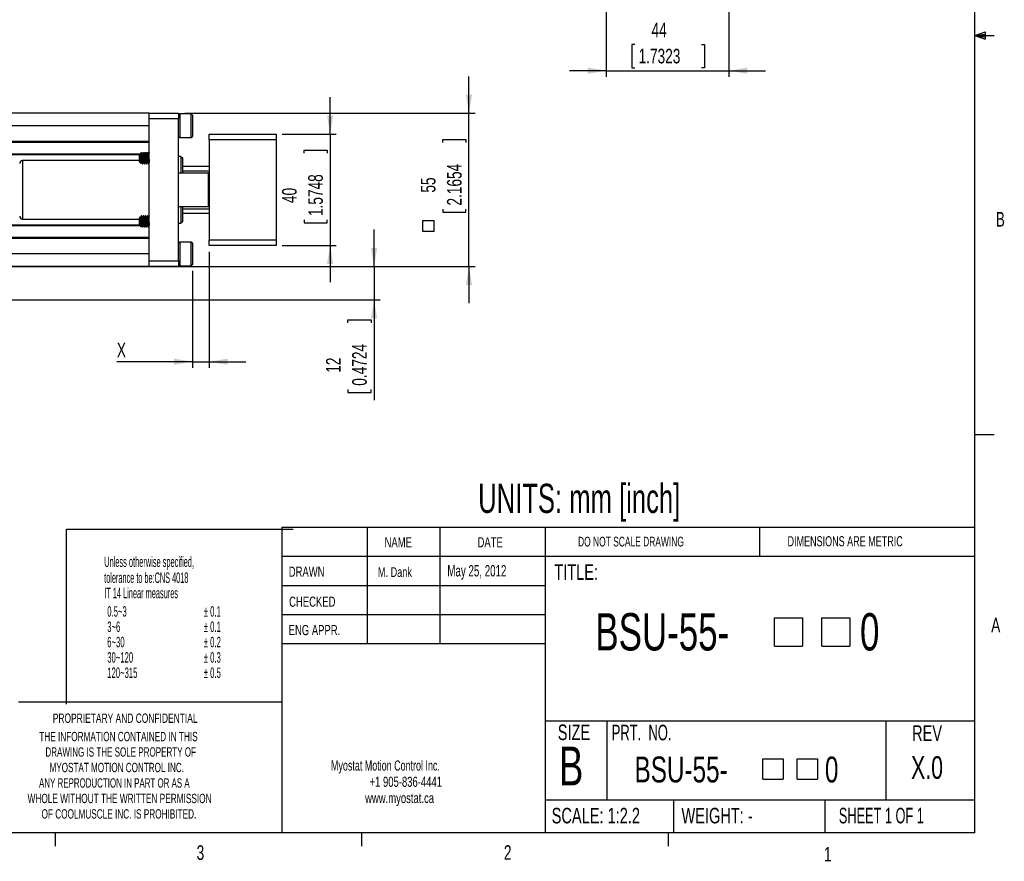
# Model space of a CAD drawing. Extents: x 11 to 421, y 5 to 275.
# Tile 7 of 9: x 260 to 421, y 5 to 143. Entities that reach past the tile are written whole.
import ezdxf
from ezdxf.enums import TextEntityAlignment as Align

# ---------------------------------------------------------------- set-up
doc = ezdxf.new("R2010")
doc.units = 0
doc.layers.get('0').update_dxf_attribs({"linetype": 'CONTINUOUS'})
doc.layers.add('FORMAT', color=7, linetype='CONTINUOUS')
doc.dimstyles.new('SLDDIMSTYLE3', dxfattribs={"dimtxt": 2.38125, "dimasz": 3, "dimexe": 0, "dimexo": 0.0625, "dimgap": 0.595313, "dimtad": 1, "dimlfac": 2.2, "dimrnd": 1e-09, "dimzin": 12, "dimsah": 1, "dimcen": 0.09, "dimazin": 3, "dimtfac": 1, "dimtmove": 0, "dimatfit": 3})

# ---------------------------------------------------------------- blocks, each defined once
blk = doc.blocks.new('SW_NOTE_0')
at = {"color": 0, "linetype": 'CONTINUOUS'}
for s, width, p in [('Myostat Motion Control Inc.', 0.661111, (0, 0)), ('+1 905-836-4441', 0.7, (6.29, -2.65)), ('www.myostat.ca', 0.7, (5.56, -5.3))]:
    blk.add_text(s, height=1.651, dxfattribs=dict(at, width=width)).set_placement(p, align=Align.BOTTOM_LEFT)
blk = doc.blocks.new('SW_NOTE_1')
at = {"color": 0, "linetype": 'CONTINUOUS'}
for s, width, p in [('THE INFORMATION CONTAINED IN THIS', 0.657576, (0, 0)), ('DRAWING IS THE SOLE PROPERTY OF', 0.643548, (1, -2.52)), ('MYOSTAT MOTION CONTROL INC. ', 0.65, (1.67, -5.05)), ('ANY REPRODUCTION IN PART OR AS A', 0.634375, (-0.04, -7.57)), ('WHOLE WITHOUT THE WRITTEN PERMISSION', 0.661111, (-1.91, -10.1)), ('OF COOLMUSCLE INC. IS PROHIBITED.', 0.657576, (0.37, -12.62))]:
    blk.add_text(s, height=1.524, dxfattribs=dict(at, width=width)).set_placement(p, align=Align.BOTTOM_LEFT)
blk = doc.blocks.new('SW_SYMBOL_MOD_BOX')
at = {"color": 0, "linetype": 'CONTINUOUS'}
for p, q in [((200, 200), (200, 800)), ((200, 800), (800, 800)), ((800, 800), (800, 200)), ((200, 200), (800, 200))]:
    blk.add_line(p, q, dxfattribs=at)
blk = doc.blocks.new('SW_NOTE_2')
at = {"color": 0, "linetype": 'CONTINUOUS', "xscale": 0.0076326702, "yscale": 0.0076326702, "zscale": 0.0076326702}
for p in [(27.68, 1.02), (35.42, 1.02)]:
    blk.add_blockref('SW_SYMBOL_MOD_BOX', p, dxfattribs=at)
at = {"color": 0, "linetype": 'CONTINUOUS', "width": 0.7}
for s, height, p in [('BSU-55-', 6.085, (0, 0)), ('0', 6.09, (43.17, 0))]:
    blk.add_text(s, height=height, dxfattribs=at).set_placement(p, align=Align.BOTTOM_LEFT)
blk = doc.blocks.new('SW_NOTE_3')
at = {"color": 0, "linetype": 'CONTINUOUS', "xscale": 0.0055510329, "yscale": 0.0055510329, "zscale": 0.0055510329}
for p in [(19.8, 0.68), (25.43, 0.68)]:
    blk.add_blockref('SW_SYMBOL_MOD_BOX', p, dxfattribs=at)
at = {"color": 0, "linetype": 'CONTINUOUS', "width": 0.7}
for s, height, p in [('BSU-55-', 4.233, (0, 0)), ('0', 4.23, (31.06, 0))]:
    blk.add_text(s, height=height, dxfattribs=at).set_placement(p, align=Align.BOTTOM_LEFT)
blk = doc.blocks.new('*D19')
at = {"color": 7, "linetype": 'CONTINUOUS'}
for p, q in [((310.8, 123.96), (310.8, 129.96)), ((302.97, 123.96), (311.8, 123.96)), ((310.8, 123.96), (310.8, 105.78)), ((306.54, 120.87), (306.54, 121.35)), ((306.54, 121.35), (310.32, 121.35)), ((310.32, 121.35), (310.32, 120.87)), ((306.54, 109.99), (306.54, 109.51)), ((306.54, 109.51), (310.32, 109.51)), ((310.32, 109.51), (310.32, 109.99)), ((302.97, 105.78), (311.8, 105.78)), ((310.8, 105.78), (310.8, 99.78))]:
    blk.add_line(p, q, dxfattribs=at)
for points in [[(310.8, 123.96), (311.3, 126.96), (310.3, 126.96)], [(310.8, 105.78), (310.3, 102.78), (311.3, 102.78)]]:
    blk.add_solid(points, dxfattribs=at)
at = {"color": 7, "linetype": 'CONTINUOUS', "width": 0.7}
for s, p in [('1.5748', (310.32, 110.59, -8.57)), ('40', (306.05, 112.71, -8.57))]:
    blk.add_text(s, height=2.381, rotation=90, dxfattribs=at).set_placement(p, align=Align.BOTTOM_LEFT)
blk = doc.blocks.new('*D20')
at = {"color": 7, "linetype": 'CONTINUOUS'}
for p, q in [((333.45, 127.37), (333.45, 133.37)), ((287.07, 127.37), (334.45, 127.37)), ((333.45, 102.37), (333.45, 127.37)), ((329.18, 122.57), (329.18, 123.06)), ((329.18, 123.06), (332.96, 123.06)), ((332.96, 123.06), (332.96, 122.57)), ((329.18, 111.69), (329.18, 111.21)), ((329.18, 111.21), (332.96, 111.21)), ((332.96, 111.21), (332.96, 111.69)), ((287.07, 102.37), (334.45, 102.37)), ((333.45, 102.37), (333.45, 96.37))]:
    blk.add_line(p, q, dxfattribs=at)
for points in [[(333.45, 127.37), (333.95, 130.37), (332.95, 130.37)], [(333.45, 102.37), (332.95, 99.37), (333.95, 99.37)]]:
    blk.add_solid(points, dxfattribs=at)
at = {"color": 7, "linetype": 'CONTINUOUS', "xscale": 0.0030416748, "yscale": 0.0030416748, "zscale": 0.0030416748, "rotation": 90}
blk.add_blockref('SW_SYMBOL_MOD_BOX', (328.37, 107.44), dxfattribs=at)
at = {"color": 7, "linetype": 'CONTINUOUS', "width": 0.7}
for s, p in [('2.1654', (332.96, 112.3, -8.57)), ('55', (328.7, 114.41, -8.57))]:
    blk.add_text(s, height=2.381, rotation=90, dxfattribs=at).set_placement(p, align=Align.BOTTOM_LEFT)
blk = doc.blocks.new('*D21')
at = {"color": 7, "linetype": 'CONTINUOUS'}
for p, q in [((317.97, 102.37), (317.97, 108.37)), ((227.39, 102.37), (318.97, 102.37)), ((317.97, 102.37), (317.97, 96.91)), ((227.39, 96.91), (318.97, 96.91)), ((317.97, 96.91), (317.97, 80.58)), ((313.71, 93.18), (313.71, 93.67)), ((313.71, 93.67), (317.49, 93.67)), ((317.49, 93.67), (317.49, 93.18)), ((313.71, 82.3), (313.71, 81.82)), ((317.49, 81.82), (317.49, 82.3)), ((313.71, 81.82), (317.49, 81.82))]:
    blk.add_line(p, q, dxfattribs=at)
for points in [[(317.97, 102.37), (318.47, 105.37), (317.47, 105.37)], [(317.97, 96.91), (317.47, 93.91), (318.47, 93.91)]]:
    blk.add_solid(points, dxfattribs=at)
at = {"color": 7, "linetype": 'CONTINUOUS', "width": 0.7}
for s, p in [('0.4724', (317.49, 82.91, -8.57)), ('12', (313.23, 85.02, -8.57))]:
    blk.add_text(s, height=2.381, rotation=90, dxfattribs=at).set_placement(p, align=Align.BOTTOM_LEFT)
blk = doc.blocks.new('*D28')
at = {"color": 7, "linetype": 'CONTINUOUS'}
for p, q in [((291.07, 104.78), (291.07, 85.83)), ((288.34, 101.68), (288.34, 85.83)), ((288.34, 86.83), (276.01, 86.83)), ((288.34, 86.83), (291.07, 86.83)), ((291.07, 86.83), (297.07, 86.83))]:
    blk.add_line(p, q, dxfattribs=at)
for points in [[(288.34, 86.83), (285.34, 87.33), (285.34, 86.33)], [(291.07, 86.83), (294.07, 86.33), (294.07, 87.33)]]:
    blk.add_solid(points, dxfattribs=at)
at = {"color": 7, "linetype": 'CONTINUOUS', "width": 0.7}
blk.add_text('X', height=2.38, dxfattribs=at).set_placement((276.01, 86.83, -8.57), align=Align.BOTTOM_LEFT)
blk = doc.blocks.new('*D30')
at = {"color": 7, "linetype": 'CONTINUOUS'}
for p, q in [((355.84, 157.24), (355.84, 133.3)), ((375.84, 157.24), (375.84, 133.3)), ((360.52, 138.56), (360.03, 138.56)), ((360.03, 138.56), (360.03, 134.78)), ((371.4, 138.56), (371.88, 138.56)), ((371.88, 138.56), (371.88, 134.78)), ((355.84, 134.3), (349.84, 134.3)), ((355.84, 134.3), (375.84, 134.3)), ((360.03, 134.78), (360.52, 134.78)), ((371.88, 134.78), (371.4, 134.78)), ((375.84, 134.3), (381.84, 134.3))]:
    blk.add_line(p, q, dxfattribs=at)
for points in [[(355.84, 134.3), (352.84, 134.8), (352.84, 133.8)], [(375.84, 134.3), (378.84, 133.8), (378.84, 134.8)]]:
    blk.add_solid(points, dxfattribs=at)
at = {"color": 7, "linetype": 'CONTINUOUS', "width": 0.7}
for s, p in [('44', (363.23, 139.05, 45.9)), ('1.7323', (361.12, 134.78, 45.9))]:
    blk.add_text(s, height=2.381, dxfattribs=at).set_placement(p, align=Align.BOTTOM_LEFT)

msp = doc.modelspace()

# ---------------------------------------------------------------- linework, layer by layer
at = {"color": 7, "linetype": 'CONTINUOUS'}
for p, q in [((415.9568, 9.9587), (415.9568, 270.3087)), ((415.9568, 140.0249), (417.6632, 140.6348)), ((415.9568, 140.0249), (417.6632, 140.2545)), ((415.9568, 140.0249), (419.1318, 140.0249)), ((415.9568, 140.0249), (417.6632, 139.4514)), ((415.9568, 140.0249), (417.6632, 139.7631)), ((417.6632, 140.6348), (417.6632, 139.4514)), ((281.2927, 127.3677), (84.4745, 127.3677)), ((281.2927, 126.4587), (281.2927, 127.3677)), ((281.2927, 127.3677), (286.0655, 127.3677)), ((286.0655, 127.3677), (286.0655, 126.4587)), ((286.2586, 127.2455), (286.0655, 127.0523)), ((288.145, 127.2455), (286.2586, 127.2455)), ((286.2586, 127.2455), (286.2586, 123.3818)), ((288.3382, 127.0523), (288.145, 127.2455)), ((288.145, 123.3818), (288.145, 127.2455)), ((288.3382, 127.0523), (288.3382, 123.575)), ((281.2927, 125.3223), (84.4745, 125.3223)), ((286.0655, 126.4587), (281.2927, 126.4587)), ((281.2927, 103.2768), (281.2927, 126.4587)), ((286.0655, 103.2768), (286.0655, 126.4587)), ((291.0655, 123.9587), (301.9745, 123.9587)), ((291.0655, 123.0496), (291.0655, 123.9587)), ((301.9745, 123.9587), (301.9745, 123.0496)), ((84.4745, 122.7996), (281.2927, 122.7996)), ((84.4745, 122.6632), (281.2927, 122.6632)), ((286.0655, 123.575), (286.2586, 123.3818)), ((286.2586, 123.3818), (288.145, 123.3818)), ((288.145, 123.3818), (288.3382, 123.575)), ((291.0655, 123.0496), (291.0655, 106.6859)), ((301.9745, 123.0496), (291.0655, 123.0496)), ((301.9745, 123.0496), (301.9745, 106.6859)), ((279.7798, 120.7087), (84.4745, 120.7087)), ((279.8143, 120.758), (279.7018, 120.5973)), ((279.7018, 119.781), (279.7018, 120.5973)), ((279.905, 120.8875), (279.8143, 120.758)), ((279.8474, 120.7072), (279.8226, 120.7499)), ((279.8806, 120.7128), (279.8442, 120.7128)), ((279.946, 120.831), (279.8976, 120.9145)), ((280.0397, 120.9194), (280, 120.9194)), ((280.1988, 120.7128), (280.1623, 120.7128)), ((280.2104, 120.9194), (280.1706, 120.9194)), ((280.2642, 120.8311), (280.2151, 120.9158)), ((280.3579, 120.9194), (280.3181, 120.9194)), ((280.517, 120.7128), (280.4805, 120.7128)), ((280.5286, 120.9194), (280.4888, 120.9194)), ((280.5824, 120.8311), (280.5333, 120.9158)), ((280.6761, 120.9194), (280.6363, 120.9194)), ((280.8352, 120.7128), (280.7987, 120.7128)), ((280.8468, 120.9194), (280.807, 120.9194)), ((280.9006, 120.8311), (280.8519, 120.915)), ((280.9943, 120.9194), (280.9545, 120.9194)), ((281.1534, 120.7128), (281.1169, 120.7128)), ((281.1649, 120.9194), (281.1252, 120.9194)), ((281.2187, 120.831), (281.1705, 120.9141)), ((281.2927, 120.9194), (281.2727, 120.9194)), ((279.7018, 119.6405), (260.6336, 119.6405)), ((279.7018, 119.4234), (279.7018, 119.781)), ((279.7018, 119.4234), (279.8982, 119.1429)), ((280, 119.3079), (280.0363, 119.3079)), ((280.1591, 119.1012), (280.1988, 119.1012)), ((280.3181, 119.3079), (280.3545, 119.3079)), ((280.4772, 119.1012), (280.517, 119.1012)), ((280.6363, 119.3079), (280.6727, 119.3079)), ((280.7954, 119.1012), (280.8352, 119.1012)), ((280.9545, 119.3079), (280.9908, 119.3079)), ((281.1136, 119.1012), (281.1534, 119.1012)), ((281.2727, 119.3079), (281.2927, 119.3079)), ((286.52, 120.3223), (286.0655, 120.3223)), ((286.52, 117.595), (286.52, 120.3223)), ((286.7473, 120.095), (286.52, 120.095)), ((286.7473, 117.595), (286.7473, 120.095)), ((290.9745, 117.595), (286.0655, 117.595)), ((286.7473, 118.7314), (291.0655, 118.7314)), ((286.7473, 117.9587), (291.0655, 117.9587)), ((291.0655, 117.5041), (290.9745, 117.595)), ((290.9745, 112.1405), (290.9745, 117.595)), ((286.0655, 112.1405), (290.9745, 112.1405)), ((286.52, 109.4132), (286.52, 112.1405)), ((286.7473, 109.6405), (286.7473, 112.1405)), ((286.7473, 111.7768), (291.0655, 111.7768)), ((291.0655, 111.0041), (286.7473, 111.0041)), ((290.9745, 112.1405), (291.0655, 112.2314)), ((260.6336, 110.095), (279.7018, 110.095)), ((279.8141, 110.4725), (279.7018, 110.3121)), ((279.7018, 109.4918), (279.7018, 110.3121)), ((279.7018, 109.1382), (279.7018, 109.4918)), ((279.8471, 110.4219), (279.8223, 110.4646)), ((279.8803, 110.4276), (279.8438, 110.4276)), ((280.0394, 110.6342), (279.9996, 110.6342)), ((280.1984, 110.4276), (280.1619, 110.4276)), ((280.3575, 110.6342), (280.3178, 110.6342)), ((280.5166, 110.4276), (280.4802, 110.4276)), ((280.6757, 110.6342), (280.6359, 110.6342)), ((280.8348, 110.4276), (280.7983, 110.4276)), ((280.9939, 110.6342), (280.9541, 110.6342)), ((281.153, 110.4276), (281.1165, 110.4276)), ((281.2927, 110.6342), (281.2723, 110.6342)), ((286.0655, 109.4132), (286.52, 109.4132)), ((286.52, 109.6405), (286.7473, 109.6405)), ((84.4745, 109.0268), (279.7798, 109.0268)), ((279.7018, 109.1382), (279.8984, 108.8575)), ((279.8984, 108.8575), (279.9274, 108.8161)), ((279.9274, 108.8234), (279.9214, 108.8825)), ((279.9996, 109.0227), (280.0359, 109.0227)), ((280.1587, 108.8161), (280.1984, 108.8161)), ((280.2124, 108.8161), (280.2522, 108.8161)), ((280.3178, 109.0227), (280.3541, 109.0227)), ((280.4769, 108.8161), (280.5166, 108.8161)), ((280.5306, 108.8161), (280.5704, 108.8161)), ((280.6359, 109.0227), (280.6723, 109.0227)), ((280.795, 108.8161), (280.8348, 108.8161)), ((280.8488, 108.8161), (280.8886, 108.8161)), ((280.9541, 109.0227), (280.9905, 109.0227)), ((281.1132, 108.8161), (281.153, 108.8161)), ((281.167, 108.8161), (281.2067, 108.8161)), ((281.1929, 108.8475), (281.2067, 108.8323)), ((281.2723, 109.0227), (281.2927, 109.0227)), ((281.2927, 107.0723), (84.4745, 107.0723)), ((281.2927, 106.9359), (84.4745, 106.9359)), ((286.2586, 106.3537), (286.0655, 106.1605)), ((288.145, 106.3537), (286.2586, 106.3537)), ((286.2586, 106.3537), (286.2586, 102.49)), ((288.3382, 106.1605), (288.145, 106.3537)), ((288.145, 102.49), (288.145, 106.3537)), ((288.3382, 106.1605), (288.3382, 102.6832)), ((291.0655, 106.6859), (301.9745, 106.6859)), ((291.0655, 105.7768), (291.0655, 106.6859)), ((301.9745, 106.6859), (301.9745, 105.7768)), ((281.2927, 104.4132), (84.4745, 104.4132)), ((301.9745, 105.7768), (291.0655, 105.7768)), ((281.2927, 103.2768), (286.0655, 103.2768)), ((281.2927, 102.3677), (281.2927, 103.2768)), ((286.0655, 103.2768), (286.0655, 102.3677)), ((281.2927, 102.3677), (226.3881, 102.3677)), ((286.0655, 102.3677), (281.2927, 102.3677)), ((286.0655, 102.6832), (286.2586, 102.49)), ((286.2586, 102.49), (288.145, 102.49)), ((288.145, 102.49), (288.3382, 102.6832)), ((415.9568, 74.9374), (419.1318, 74.9374)), ((302.9194, 59.8531), (415.9568, 59.8531)), ((302.9194, 59.8531), (302.9194, 9.9587)), ((316.8169, 59.8531), (316.8169, 40.8031)), ((328.7175, 59.8531), (328.7175, 40.8031)), ((345.8853, 59.8531), (345.8853, 9.9587)), ((380.921, 55.0906), (380.921, 59.8531)), ((302.9194, 55.0906), (415.9568, 55.0906)), ((302.9194, 50.3281), (345.8853, 50.3281)), ((302.9194, 45.5656), (345.8853, 45.5656)), ((345.8853, 40.8031), (302.9194, 40.8031)), ((302.9194, 31.2781), (259.9535, 31.2781)), ((345.8853, 28.2432), (415.9568, 28.2432)), ((355.9321, 28.2432), (355.9321, 15.366)), ((401.4296, 28.2432), (401.4296, 15.366)), ((345.8853, 15.366), (415.9568, 15.366)), ((366.793, 15.366), (366.793, 9.9587)), ((391.4795, 15.366), (391.4795, 9.9587)), ((415.9568, 9.9587), (15.9068, 9.9587)), ((265.9317, 9.9587), (265.9317, 7.8048)), ((315.9379, 9.9587), (315.9379, 7.8048)), ((365.9442, 9.9587), (365.9442, 7.8048))]:
    msp.add_line(p, q, dxfattribs=at)
at = {"color": 8, "linetype": 'CONTINUOUS'}
for p, q in [((279.7018, 120.5723), (84.4745, 120.5723)), ((260.6336, 119.6405), (260.6336, 118.2426)), ((260.6336, 118.2426), (260.6336, 110.095)), ((84.4745, 109.1632), (279.7018, 109.1632))]:
    msp.add_line(p, q, dxfattribs=at)
at = {"color": 7, "linetype": 'CONTINUOUS'}
for points in [[(279.9017, 119.1453), (279.9, 119.1418), (279.8903, 119.2211), (279.8812, 119.3889), (279.8715, 119.6248), (279.8618, 119.8924), (279.8526, 120.1688), (279.843, 120.4193), (279.8332, 120.609), (279.8241, 120.7274), (279.8146, 120.7578)], [(279.9954, 120.916), (279.935, 120.8121), (279.8773, 120.7128)], [(279.8806, 120.7112), (279.8812, 120.7127), (279.9007, 120.6569), (279.9201, 120.5041), (279.9412, 120.2705), (279.9597, 120.007), (279.9802, 119.7359), (280.0007, 119.5074), (280.0193, 119.3603), (280.0328, 119.3268)], [(279.9219, 120.7896), (279.9188, 120.8373), (279.9097, 120.893), (279.9082, 120.8852)], [(280, 120.9174), (280.0006, 120.9194), (280.02, 120.8472), (280.0394, 120.6494), (280.0605, 120.3471), (280.0791, 120.006), (280.0995, 119.6552), (280.12, 119.3594), (280.1386, 119.169), (280.1533, 119.1217)], [(280.0456, 120.8999), (280.0598, 120.8472), (280.0792, 120.6494), (280.1003, 120.3471), (280.1188, 120.006), (280.1393, 119.6552), (280.1598, 119.3594), (280.1784, 119.169), (280.1994, 119.1013), (280.2033, 119.1156)], [(280.1665, 120.7055), (280.1061, 120.8094), (280.0457, 120.9135)], [(280.1665, 120.9159), (280.1061, 120.8118), (280.1054, 120.8106)], [(280.3135, 120.916), (280.2532, 120.812), (280.1954, 120.7128)], [(280.1988, 120.7112), (280.1994, 120.7127), (280.2189, 120.6569), (280.2383, 120.5041), (280.2593, 120.2705), (280.2779, 120.007), (280.2984, 119.7359), (280.3189, 119.5074), (280.3375, 119.3603), (280.351, 119.3267)], [(280.2104, 120.9025), (280.2189, 120.9063), (280.2376, 120.7853)], [(280.3181, 120.9174), (280.3187, 120.9194), (280.3382, 120.8472), (280.3576, 120.6494), (280.3787, 120.3471), (280.3972, 120.006), (280.4177, 119.6552), (280.4382, 119.3594), (280.4568, 119.169), (280.4715, 119.1216)], [(280.3632, 120.9021), (280.378, 120.8472), (280.3974, 120.6494), (280.4184, 120.3471), (280.437, 120.006), (280.4575, 119.6552), (280.478, 119.3594), (280.4966, 119.169), (280.5176, 119.1013), (280.5225, 119.1195)], [(280.4842, 120.7065), (280.4237, 120.8105), (280.3633, 120.9146)], [(280.4847, 120.916), (280.4243, 120.8119), (280.4236, 120.8107)], [(280.6317, 120.9159), (280.5713, 120.812), (280.5136, 120.7128)], [(280.517, 120.7112), (280.5176, 120.7127), (280.537, 120.6569), (280.5565, 120.5041), (280.5775, 120.2705), (280.5961, 120.007), (280.6166, 119.7359), (280.6371, 119.5074), (280.6557, 119.3603), (280.6692, 119.3267)], [(280.5286, 120.9025), (280.537, 120.9063), (280.5558, 120.7853)], [(280.6363, 120.9174), (280.6369, 120.9194), (280.6564, 120.8472), (280.6758, 120.6494), (280.6968, 120.3471), (280.7154, 120.006), (280.7359, 119.6552), (280.7564, 119.3594), (280.775, 119.169), (280.7898, 119.1214)], [(280.6805, 120.9051), (280.6961, 120.8472), (280.7156, 120.6494), (280.7366, 120.3471), (280.7552, 120.006), (280.7757, 119.6552), (280.7962, 119.3594), (280.8148, 119.169), (280.8358, 119.1013), (280.841, 119.1206)], [(280.8015, 120.708), (280.741, 120.812), (280.6806, 120.916)], [(280.8029, 120.916), (280.7425, 120.8119), (280.7418, 120.8107)], [(280.9498, 120.9158), (280.8894, 120.8119), (280.8318, 120.7128)], [(280.8352, 120.7112), (280.8358, 120.7127), (280.8552, 120.6569), (280.8747, 120.5041), (280.8957, 120.2705), (280.9143, 120.007), (280.9348, 119.7359), (280.9553, 119.5074), (280.9738, 119.3603), (280.9874, 119.3266)], [(280.8468, 120.9025), (280.8552, 120.9063), (280.874, 120.7853)], [(280.9545, 120.9174), (280.9551, 120.9194), (280.9745, 120.8472), (280.994, 120.6494), (281.015, 120.3471), (281.0336, 120.006), (281.0541, 119.6552), (281.0746, 119.3594), (281.0932, 119.169), (281.108, 119.1213)], [(280.9989, 120.9046), (281.0143, 120.8472), (281.0338, 120.6494), (281.0548, 120.3471), (281.0734, 120.006), (281.0939, 119.6552), (281.1144, 119.3594), (281.1329, 119.169), (281.154, 119.1013), (281.1584, 119.1178)], [(281.1196, 120.7082), (281.0593, 120.8119), (280.999, 120.9158)], [(281.1211, 120.916), (281.0607, 120.812), (281.06, 120.8107)], [(281.2679, 120.9157), (281.2076, 120.8118), (281.15, 120.7128)], [(281.1534, 120.7112), (281.154, 120.7127), (281.1734, 120.6569), (281.1929, 120.5041), (281.2139, 120.2705), (281.2325, 120.007), (281.253, 119.7359), (281.2734, 119.5074), (281.292, 119.3603), (281.2927, 119.3585)], [(281.1649, 120.9025), (281.1734, 120.9063), (281.1921, 120.7853)], [(281.2727, 120.9174), (281.2733, 120.9194), (281.2927, 120.8472)], [(279.9101, 119.1475), (279.9457, 119.209), (280.0033, 119.3079)], [(280.0325, 119.3145), (280.0929, 119.2106), (280.1534, 119.1064)], [(280.2034, 119.1047), (280.2637, 119.2086), (280.3214, 119.3079)], [(280.3507, 119.3145), (280.4112, 119.2105), (280.4716, 119.1063)], [(280.5226, 119.1065), (280.5829, 119.2104), (280.6396, 119.3079)], [(280.6689, 119.3144), (280.7294, 119.2104), (280.7899, 119.1062)], [(280.8411, 119.1071), (280.9015, 119.2112), (280.9578, 119.3079)], [(280.9871, 119.3144), (281.0476, 119.2104), (281.1081, 119.1062)], [(281.1585, 119.1056), (281.219, 119.2098), (281.276, 119.3079)], [(279.9015, 108.8597), (279.9, 108.8563), (279.8903, 108.9335), (279.8812, 109.0995), (279.8715, 109.3343), (279.8618, 109.6013), (279.8526, 109.8779), (279.843, 110.1291), (279.8332, 110.3201), (279.8241, 110.4403), (279.8144, 110.473), (279.8143, 110.4724)], [(279.995, 110.6309), (279.9346, 110.5269), (279.8743, 110.4231)], [(279.8803, 110.4251), (279.8812, 110.4274), (279.9007, 110.3697), (279.9201, 110.2152), (279.9412, 109.9805), (279.9597, 109.7166), (279.9802, 109.446), (280.0007, 109.2186), (280.0193, 109.0731), (280.0323, 109.042)], [(279.9996, 110.631), (280.0006, 110.6341), (280.02, 110.5593), (280.0394, 110.3594), (280.0605, 110.0556), (280.0791, 109.7141), (280.0995, 109.3638), (280.12, 109.0696), (280.1386, 108.8813), (280.1529, 108.8371)], [(280.0452, 110.6153), (280.0598, 110.5593), (280.0792, 110.3594), (280.1003, 110.0556), (280.1188, 109.7141), (280.1393, 109.3638), (280.1598, 109.0696), (280.1784, 108.8813), (280.1994, 108.8162), (280.2029, 108.8296)], [(280.1661, 110.4203), (280.1057, 110.5242), (280.0453, 110.6283)], [(280.3132, 110.6308), (280.2528, 110.5269), (280.1924, 110.4231)], [(280.1984, 110.4251), (280.1994, 110.4274), (280.2189, 110.3697), (280.2383, 110.2152), (280.2593, 109.9805), (280.2779, 109.7166), (280.2984, 109.446), (280.3189, 109.2186), (280.3375, 109.0731), (280.3505, 109.0419)], [(280.3178, 110.631), (280.3187, 110.6341), (280.3382, 110.5593), (280.3576, 110.3594), (280.3787, 110.0556), (280.3972, 109.7141), (280.4177, 109.3638), (280.4382, 109.0696), (280.4568, 108.8813), (280.4711, 108.837)], [(280.4838, 110.4213), (280.4233, 110.5253), (280.3628, 110.6295)], [(280.3628, 110.6178), (280.378, 110.5593), (280.3974, 110.3594), (280.4184, 110.0556), (280.437, 109.7141), (280.4575, 109.3638), (280.478, 109.0696), (280.4966, 108.8813), (280.5176, 108.8162), (280.5222, 108.8337)], [(280.6313, 110.6307), (280.5709, 110.5268), (280.5106, 110.423)], [(280.5166, 110.4251), (280.5176, 110.4274), (280.537, 110.3697), (280.5565, 110.2152), (280.5775, 109.9805), (280.5961, 109.7166), (280.6166, 109.446), (280.6371, 109.2186), (280.6557, 109.0731), (280.6687, 109.0419)], [(280.6359, 110.631), (280.6369, 110.6341), (280.6564, 110.5593), (280.6758, 110.3594), (280.6968, 110.0556), (280.7154, 109.7141), (280.7359, 109.3638), (280.7564, 109.0696), (280.775, 108.8813), (280.7893, 108.8369)], [(280.8011, 110.4229), (280.7406, 110.5268), (280.6802, 110.6308)], [(280.6802, 110.6208), (280.6961, 110.5593), (280.7156, 110.3594), (280.7366, 110.0556), (280.7552, 109.7141), (280.7757, 109.3638), (280.7962, 109.0696), (280.8148, 108.8813), (280.8358, 108.8162), (280.8406, 108.8347)], [(280.9494, 110.6307), (280.8891, 110.5268), (280.8287, 110.423)], [(280.8348, 110.4251), (280.8358, 110.4274), (280.8552, 110.3697), (280.8747, 110.2152), (280.8957, 109.9805), (280.9143, 109.7166), (280.9348, 109.446), (280.9553, 109.2186), (280.9738, 109.0731), (280.987, 109.0418)], [(280.9541, 110.631), (280.9551, 110.6341), (280.9745, 110.5593), (280.994, 110.3594), (281.015, 110.0556), (281.0336, 109.7141), (281.0541, 109.3638), (281.0746, 109.0696), (281.0932, 108.8813), (281.1076, 108.8368)], [(280.9985, 110.6201), (281.0143, 110.5593), (281.0338, 110.3594), (281.0548, 110.0556), (281.0734, 109.7141), (281.0939, 109.3638), (281.1144, 109.0696), (281.1329, 108.8813), (281.154, 108.8162), (281.158, 108.8317)], [(281.1192, 110.4229), (281.0589, 110.5267), (280.9986, 110.6306)], [(281.2676, 110.6306), (281.2072, 110.5267), (281.1469, 110.4229)], [(281.153, 110.4251), (281.154, 110.4274), (281.1734, 110.3697), (281.1929, 110.2152), (281.2139, 109.9805), (281.2325, 109.7166), (281.253, 109.446), (281.2734, 109.2186), (281.292, 109.0731), (281.2927, 109.0715)], [(281.2723, 110.631), (281.2733, 110.6341), (281.2927, 110.5593)], [(279.9098, 108.8625), (279.9453, 108.9237), (280.0058, 109.0277)], [(279.94, 108.8219), (280.0003, 108.9259), (280.0463, 109.0049)], [(280.032, 109.0294), (280.0925, 108.9254), (280.153, 108.8212)], [(280.203, 108.8195), (280.2633, 108.9234), (280.3236, 109.0272)], [(280.2349, 108.8745), (280.2383, 108.8475), (280.2522, 108.8323)], [(280.2579, 108.8215), (280.3184, 108.9256), (280.3645, 109.0049)], [(280.3502, 109.0294), (280.4107, 108.9254), (280.4712, 108.8212)], [(280.5223, 108.8214), (280.5826, 108.9253), (280.6393, 109.0227)], [(280.5531, 108.8745), (280.5565, 108.8475), (280.5704, 108.8323)], [(280.5752, 108.8199), (280.6357, 108.924), (280.6827, 109.0048)], [(280.6684, 109.0293), (280.7289, 108.9253), (280.7894, 108.8211)], [(280.8407, 108.8219), (280.9011, 108.926), (280.9574, 109.0227)], [(280.8713, 108.8746), (280.8747, 108.8475), (280.8886, 108.8323)], [(280.8931, 108.8194), (280.9535, 108.9233), (281.0008, 109.0049)], [(280.9867, 109.0293), (281.0472, 108.9252), (281.1077, 108.821)], [(281.1581, 108.8204), (281.2185, 108.9246), (281.2756, 109.0227)], [(281.2123, 108.821), (281.2725, 108.9249), (281.2927, 108.9596)]]:
    msp.add_lwpolyline(points, dxfattribs=at)
for centre, radius, start, end in [((305.552, 122.8297), 25.7934, 184.742653, 187.844027), ((303.3167, 122.5369), 23.224, 184.55003, 187.988304), ((279.872, 120.7527), 0.3341, 353.62313, 26.644369), ((305.0401, 122.698), 24.6379, 184.660837, 187.905141), ((280.1902, 120.7527), 0.3341, 353.62313, 26.644369), ((308.407, 123.0476), 27.7058, 184.863514, 187.754173), ((280.5084, 120.7527), 0.3341, 353.62313, 26.644369), ((308.9382, 123.0721), 27.9202, 184.876063, 187.744872), ((280.8265, 120.7527), 0.3341, 353.62313, 26.644369), ((260.6336, 119.1632), 0.4773, 90, 180), ((260.6336, 110.5723), 0.4773, 180, 270), ((303.133, 112.2786), 23.361, 184.582401, 188.005352), ((325.3613, 111.0902), 45.495, 181.56527, 182.677347), ((301.4119, 112.0439), 21.309, 184.398281, 188.14418), ((303.0156, 112.1919), 22.6026, 184.5181, 188.053683), ((305.855, 112.4821), 25.1397, 184.718495, 187.903574), ((306.2062, 112.4859), 25.1729, 184.720858, 187.901812)]:
    msp.add_arc(centre, radius, start, end, dxfattribs=at)
at = {"layer": 'FORMAT'}
for p, q in [((267.7885, 30.9464), (267.7885, 59.5214)), ((267.7885, 59.5214), (304.7762, 59.5214))]:
    msp.add_line(p, q, dxfattribs=at)

# ---------------------------------------------------------------- block references
at = {"color": 7, "linetype": 'CONTINUOUS'}
for name, p in [('SW_NOTE_2', (354.0689, 37.8979)), ('SW_NOTE_1', (263.3542, 24.4643)), ('SW_NOTE_3', (360.4591, 16.9204)), ('SW_NOTE_0', (310.9429, 19.6351))]:
    msp.add_blockref(name, p, dxfattribs=at)

# ---------------------------------------------------------------- texts
for s, height, width, p in [('B', 2.3813, 0.7, (419.3916, 108.1592)), ('UNITS: mm [inch]', 4.7625, 0.65625, (334.9465, 60.7297)), ('NAME', 1.651, 0.7, (319.6806, 56.0534)), ('DATE', 1.651, 0.7, (334.8453, 56.0534)), ('DO NOT SCALE DRAWING', 1.5875, 0.6475, (351.2507, 56.2122)), ('DIMENSIONS ARE METRIC', 1.651, 0.666667, (385.4163, 56.2211)), ('Unless otherwise specified,', 1.7, 0.532164, (273.9381, 52.8317)), ('DRAWN', 1.651, 0.7, (304.0533, 51.2532)), ('M. Dank', 1.5875, 0.7, (318.6028, 51.2443)), ('May 25, 2012', 1.852083, 0.641667, (329.9241, 51.2453)), ('TITLE:', 2.54, 0.7, (347.3752, 50.4806)), ('tolerance to be:CNS 4018 ', 1.7, 0.508421, (273.9381, 50.2333)), ('IT 14 Linear measures', 1.7, 0.513158, (273.9381, 47.7333)), ('CHECKED', 1.651, 0.7, (304.1075, 46.3672)), ('0.5~3', 1.7, 0.552632, (274.4381, 44.7333)), ('± 0.1', 1.7, 0.552632, (290.1881, 44.7333)), ('A', 2.3813, 0.7, (418.6449, 41.9551)), ('3~6', 1.7, 0.552632, (274.4381, 42.2333)), ('± 0.1', 1.7, 0.552632, (290.1881, 42.2333)), ('ENG APPR.', 1.651, 0.7, (304.034, 41.7312)), ('6~30', 1.7, 0.552632, (274.4381, 39.7333)), ('± 0.2', 1.7, 0.552632, (290.1881, 39.7333)), ('30~120', 1.7, 0.552632, (274.4381, 37.2333)), ('± 0.3', 1.7, 0.552632, (290.1881, 37.2333)), ('120~315', 1.7, 0.552632, (274.4381, 34.7333)), ('± 0.5', 1.7, 0.552632, (290.1881, 34.7333)), ('PROPRIETARY AND CONFIDENTIAL', 1.524, 0.675, (265.5535, 27.4591)), ('SIZE', 2.54, 0.7, (347.9364, 24.3425)), ('PRT.  NO.', 2.54, 0.622222, (356.7375, 24.3069)), ('REV', 2.54, 0.7, (405.7417, 24.2077)), ('B', 6.35, 0.7, (348.1368, 15.7975)), ('X.0', 3.70417, 0.7, (405.5772, 17.6705)), ('SCALE: 1:2.2', 2.54, 0.7, (346.9429, 10.7491)), ('WEIGHT: -', 2.54, 0.7, (368.1188, 10.7491)), ('SHEET 1 OF 1', 2.54, 0.6125, (393.7877, 10.7573)), ('2', 2.3813, 0.7, (339.1483, 4.8664)), ('3', 2.3813, 0.7, (289.0208, 4.8455)), ('1', 2.3813, 0.7, (391.3712, 4.5853))]:
    msp.add_text(s, height=height, dxfattribs=dict(at, width=width)).set_placement(p, align=Align.BOTTOM_LEFT)

# ---------------------------------------------------------------- dimensions: what is measured, and where the dimension line sits
dim = msp.add_linear_dim(base=(375.835, 134.2966), p1=(355.835, 158.2378), p2=(375.835, 158.2378), dimstyle='SLDDIMSTYLE3', dxfattribs=at)
dim.commit()
dim.dimension.update_dxf_attribs({"geometry": '*D30', "text_midpoint": (365.9572, 134.2966), "dimtype": 160})
dim = msp.add_linear_dim(base=(333.4472, 127.3677), p1=(286.0655, 102.3677), p2=(286.0655, 127.3677), angle=90, text='{\\fGDT;o}<>', dimstyle='SLDDIMSTYLE3', dxfattribs=at)
dim.commit()
dim.dimension.update_dxf_attribs({"geometry": '*D20', "text_midpoint": (333.4472, 115.4304), "dimtype": 160})
for base, p1, p2, picture, middle in [((310.8015, 105.7768), (301.9745, 123.9587), (301.9745, 105.7768), '*D19', (310.8015, 115.4304)), ((317.9745, 96.9132), (226.3881, 102.3677), (226.3881, 96.9132), '*D21', (317.9745, 87.7437))]:
    dim = msp.add_linear_dim(base=base, p1=p1, p2=p2, angle=90, dimstyle='SLDDIMSTYLE3', dxfattribs=at)
    dim.commit()
    dim.dimension.update_dxf_attribs({"geometry": picture, "text_midpoint": middle, "dimtype": 160})
dim = msp.add_linear_dim(base=(291.0655, 86.8346), p1=(288.3382, 102.6832), p2=(291.0655, 105.7768), text='X', dimstyle='SLDDIMSTYLE3', dxfattribs=at)
dim.commit()
dim.dimension.update_dxf_attribs({"geometry": '*D28', "text_midpoint": (276.9796, 86.8346), "dimtype": 160})

doc.saveas('drawing.dxf')
